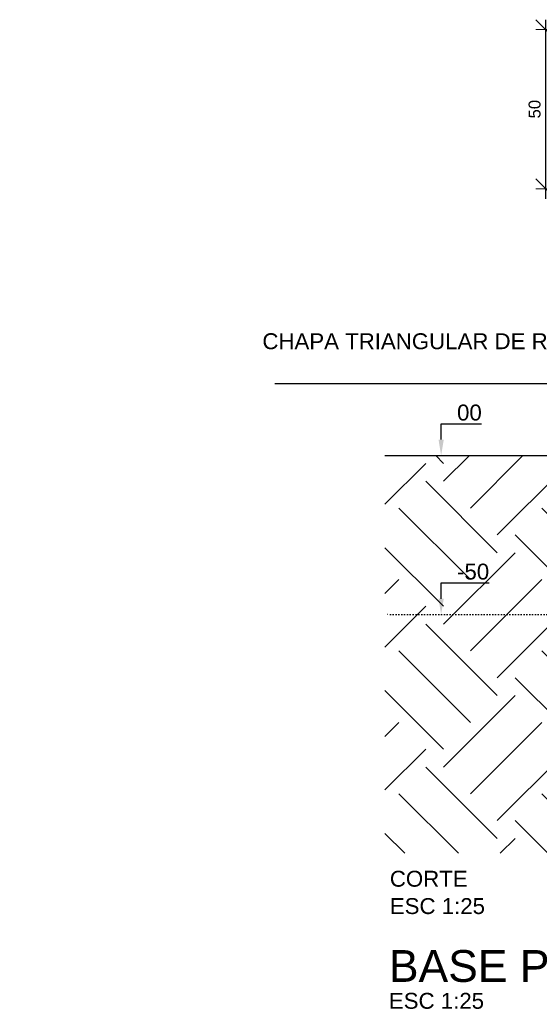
# Model space of a CAD drawing. Header units: millimetres. Extents: x 10789 to 19217, y 2620 to 5346.
# Tile 46 of 49: x 18550 to 18713, y 2710 to 3020. Entities that reach past the tile are written whole.
import ezdxf
from ezdxf import colors
from ezdxf.entities.mleader import LeaderData, LeaderLine
from ezdxf.math import Vec2, Vec3

# ---------------------------------------------------------------- set-up
doc = ezdxf.new("R2010")
doc.units = ezdxf.units.MM
doc.linetypes.add('DOT2', pattern=[3.175, 0, -3.175])
for name, color, linetype, lineweight in [('COTAS', 4, 'Continuous', 20), ('DT-Textos', 7, 'Continuous', 5), ('DT-Título', 7, 'Continuous', 20)]:
    doc.layers.add(name, color=color, linetype=linetype, lineweight=lineweight)
doc.layers.add('TERRENO', color=26, linetype='Continuous')
doc.layers.add('TEXTO', color=7, linetype='Continuous')
doc.styles.add('2', font='arial.ttf', dxfattribs={"height": 2})
doc.styles.add('Annotative', font='arial.ttf')
doc.styles.add('Arial', font='arial.ttf')
doc.dimstyles.new('MURILO', dxfattribs={"dimscale": 0, "dimtxt": 1.5, "dimasz": 2.5, "dimexe": 1.25, "dimexo": 0, "dimtad": 1, "dimtxsty": 'Annotative', "dimblk": 'OBLIQUE', "dimcen": 2.5, "dimdle": 1.25, "dimclrd": 256, "dimclre": 256, "dimclrt": 7, "dimadec": 0, "dimazin": 0, "dimtfac": 1, "dimtmove": 0, "dimatfit": 3, "dimldrblk": 'OBLIQUE', "dimfxl": 1, "dimfxlon": 1, "dimtfillclr": 5, "dimlwe": -1, "dimarcsym": 0})

# ---------------------------------------------------------------- blocks, each defined once
blk = doc.blocks.new('_Oblique')
at = {"color": 0, "linetype": 'ByBlock', "lineweight": -2}
blk.add_line((-0.5, -0.5), (0.5, 0.5), dxfattribs=at)
blk = doc.blocks.new('*D215')
at = {"layer": 'COTAS', "lineweight": -2, "transparency": 16777216}
blk.add_line((18714.92, 2963.43), (18714.92, 3019.68), dxfattribs=at)
at = {"layer": 'COTAS', "transparency": 16777216}
for p, q in [((18717.42, 3016.56), (18711.79, 3016.56)), ((18717.42, 2966.56), (18711.79, 2966.56))]:
    blk.add_line(p, q, dxfattribs=at)
at = {"layer": 'Defpoints', "color": 0, "transparency": 16777216}
for p in [(18714.92, 3016.56), (18769.42, 3016.56), (18769.42, 2966.56)]:
    blk.add_point(p, dxfattribs=at)
at = {"layer": 'COTAS', "lineweight": -2, "transparency": 16777216, "xscale": 6.25, "yscale": 6.25, "zscale": 6.25}
for p, rotation in [((18714.92, 3016.56), 90), ((18714.92, 2966.56), 270)]:
    blk.add_blockref('_Oblique', p, dxfattribs=dict(at, rotation=rotation))
at = {"layer": 'COTAS', "color": 7, "transparency": 16777216, "insert": (18711.44, 2991.56), "char_height": 3.75, "attachment_point": 5, "rotation": 90, "style": 'Annotative'}
blk.add_mtext('50', dxfattribs=at)

msp = doc.modelspace()

# ---------------------------------------------------------------- hatches: boundary and pattern name
at = {"layer": 'TERRENO'}
h = msp.add_hatch(dxfattribs=at)
h.set_pattern_fill('EARTH', color=256, scale=5, angle=45)
h.set_pattern_definition([(45, (16948.505, 4159.876), (0, 44.9013), [31.75, -31.75]), (45, (16940.086, 4168.295), (0, 44.9013), [31.75, -31.75]), (45, (16931.667, 4176.714), (0, 44.9013), [31.75, -31.75]), (135, (16931.667, 4182.326), (-44.9013, 0), [31.75, -31.75]), (135, (16940.086, 4190.745), (-44.9013, 0), [31.75, -31.75]), (135, (16948.505, 4199.164), (-44.9013, 0), [31.75, -31.75])])
h.paths.add_polyline_path([(18734.41563, 2832.70124), (18724.41563, 2832.70124), (18724.41563, 2882.70124), (18664.41563, 2882.70124), (18664.41563, 2757.70124), (18734.41563, 2757.70124)])
h.paths.add_polyline_path([(18924.41563, 2882.70124), (18864.41563, 2882.70124), (18864.41563, 2832.70124), (18854.41563, 2832.70124), (18854.41563, 2757.70124), (18924.41563, 2757.70124)])
h.paths.add_polyline_path([(18924.82815, 2847.60233), (18876.66659, 2857.87177)])

# ---------------------------------------------------------------- linework, layer by layer
msp.add_line((18664.41563, 2882.70124), (18724.41563, 2882.70124), dxfattribs=at)
at = {"layer": 'TERRENO', "linetype": 'DOT2', "ltscale": 0.25}
msp.add_line((18924.41563, 2832.70124), (18664.41563, 2832.70124), dxfattribs=at)

# ---------------------------------------------------------------- texts
at = {"layer": 'DT-Textos', "char_height": 5, "attachment_point": 7, "line_spacing_factor": 0.798, "style": 'Arial'}
for s, insert, width in [('CORTE', (18665.94085, 2747.12802), 58.1690141), ('ESC 1:25', (18665.94085, 2738.53802), 71.1369388), ('ESC 1:25', (18665.64406, 2708.76208), 72.0620599)]:
    msp.add_mtext(s, dxfattribs=dict(at, insert=insert, width=width))
at = {"layer": 'DT-Título', "insert": (18665.64406, 2717.13657), "char_height": 10, "width": 272.560939, "attachment_point": 7, "line_spacing_factor": 0.798, "style": 'Arial'}
msp.add_mtext('\\pt310;BASE PARA ENGASTE DOS PILARES', dxfattribs=at)

# ---------------------------------------------------------------- dimensions: what is measured, and where the dimension line sits
at = {"layer": 'COTAS'}
dim = msp.add_linear_dim(base=(18714.91563, 3016.55713), p1=(18769.41563, 2966.55713), p2=(18769.41563, 3016.55713), angle=90, dimstyle='MURILO', override={"dimscale": 0, "dimtix": 0, "dimtofl": 1, "dimtmove": 0, "dimatfit": 3}, dxfattribs=at)
dim.commit()
dim.dimension.update_dxf_attribs({"geometry": '*D215', "text_midpoint": (18711.43848, 2991.55713)})

# ---------------------------------------------------------------- leaders
ml = msp.add_multileader_mtext('Standard')
ml.set_content('00', color=7, style='2')
ml.set_leader_properties(color=256, linetype='ByLayer', lineweight=-1)
ml.build(insert=Vec2(0, 0))
ml.multileader.update_dxf_attribs({"has_dogleg": 0, "text_left_attachment_type": 5, "text_right_attachment_type": 5, "dogleg_length": 0, "arrow_head_size": 5, "scale": 2.5})
ctx = ml.context
ctx.base_point, ctx.scale, ctx.char_height, ctx.arrow_head_size, ctx.landing_gap_size, ctx.plane_origin = Vec3(18682.06018, 2892.70124), 2.5, 5, 5, 5, Vec3(18682.06018, 2882.70124)
ctx.left_attachment, ctx.right_attachment = 5, 5
notes = []
notes.append((ctx, [(1, (1, 1, 0), (18682.06018, 2892.70124), (1, 0), 0, [(0, [(18682.06018, 2882.70124)], 0, [])])]))
ctx.mtext.insert, ctx.mtext.width, ctx.mtext.flow_direction = Vec3(18687.06018, 2898.7217), 10.3124698, 5
ml = msp.add_multileader_mtext('Standard')
ml.set_content('-50', color=7, style='2')
ml.set_leader_properties(color=256, linetype='ByLayer', lineweight=-1)
ml.build(insert=Vec2(0, 0))
ml.multileader.update_dxf_attribs({"has_dogleg": 0, "text_left_attachment_type": 5, "text_right_attachment_type": 5, "dogleg_length": 0, "arrow_head_size": 5, "scale": 2.5})
ctx = ml.context
ctx.base_point, ctx.scale, ctx.char_height, ctx.arrow_head_size, ctx.landing_gap_size, ctx.plane_origin = Vec3(18682.06018, 2842.70124), 2.5, 5, 5, 5, Vec3(18682.06018, 2832.70124)
ctx.left_attachment, ctx.right_attachment = 5, 5
notes.append((ctx, [(1, (1, 1, 0), (18682.06018, 2842.70124), (1, 0), 0, [(0, [(18682.06018, 2832.70124)], 0, [])])]))
ctx.mtext.insert, ctx.mtext.flow_direction = Vec3(18687.06018, 2848.7217), 5
at = {"layer": 'TEXTO'}
ml = msp.add_multileader_mtext('Standard', dxfattribs=at)
ml.set_content('\\A1;CHAPA TRIANGULAR DE REFORÇO # {\\H0.7x;\\S5#16;}"', color=7, style='2')
ml.set_leader_properties(color=256, linetype='ByLayer', lineweight=-1)
ml.build(insert=Vec2(0, 0))
ml.multileader.update_dxf_attribs({"has_dogleg": 0, "text_left_attachment_type": 5, "text_right_attachment_type": 5, "dogleg_length": 0, "arrow_head_size": 5, "scale": 2.5})
ctx = ml.context
ctx.base_point, ctx.scale, ctx.char_height, ctx.arrow_head_size, ctx.landing_gap_size, ctx.plane_origin = Vec3(18676.86823, 2905.18768), 2.5, 5, 5, 5, Vec3(18782.55063, 2891.25424)
ctx.left_attachment, ctx.right_attachment, ctx.text_align_type = 5, 5, 2
notes.append((ctx, [(1, (1, 1, 0), (18768.81571, 2905.18768), (-1, 0), 0, [(0, [(18774.41562, 2888.95124)], 0, [])])]))
ctx.mtext.insert, ctx.mtext.width, ctx.mtext.alignment, ctx.mtext.flow_direction = Vec3(18763.81571, 2922.12811), 85.6728309, 3, 5
for ctx, leaders in notes:
    for number, flags, end, landing, length, lines in leaders:
        leader = LeaderData()
        leader.index, (leader.has_last_leader_line, leader.has_dogleg_vector, leader.attachment_direction) = number, flags
        leader.last_leader_point, leader.dogleg_vector, leader.dogleg_length = Vec3(end), Vec3(landing), length
        for number, points, colour, breaks in lines:
            line = LeaderLine()
            line.index, line.vertices, line.color, line.breaks = number, Vec3.list(points), colors.encode_raw_color(colour), breaks
            leader.lines.append(line)
        ctx.leaders.append(leader)

doc.saveas('drawing.dxf')
